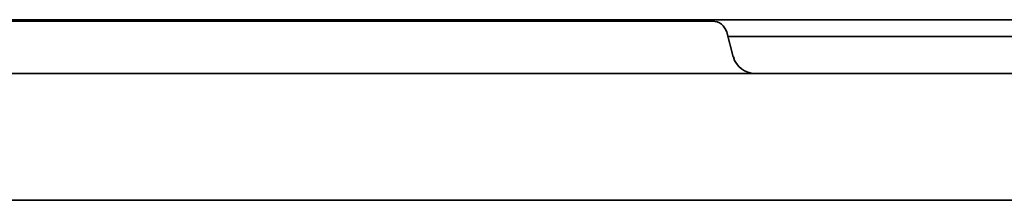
# Model space of a CAD drawing. Header units: millimetres. Extents: x 340 to 1340, y 341 to 847.
# Tile 2 of 7: x 642 to 774, y 341 to 365. Entities that reach past the tile are written whole.
import ezdxf

# ---------------------------------------------------------------- set-up
doc = ezdxf.new("R2010")
doc.units = ezdxf.units.MM
doc.header["$LTSCALE"] = 4
doc.layers.add('Krawędzie widoczne(ISO)', color=7, linetype='Continuous', lineweight=35, true_color=0x262659)

msp = doc.modelspace()

# ---------------------------------------------------------------- linework, layer by layer
at = {"layer": 'Krawędzie widoczne(ISO)'}
for p, q in [((1172.5, 365.1), (507.5, 365.1)), ((563.47, 364.9), (709.02, 364.9)), ((709.02, 364.9), (734.55, 364.9)), ((736.49, 363.42), (737.37, 360.13)), ((736.64, 362.83), (943.36, 362.83)), ((1185, 357.9), (495, 357.9)), ((1185, 340.9), (495, 340.9))]:
    msp.add_line(p, q, dxfattribs=at)
for centre, radius, start, end in [((734.55, 362.9), 2, 15, 90), ((740.27, 360.9), 3, 195, 270)]:
    msp.add_arc(centre, radius, start, end, dxfattribs=at)

doc.saveas('drawing.dxf')
